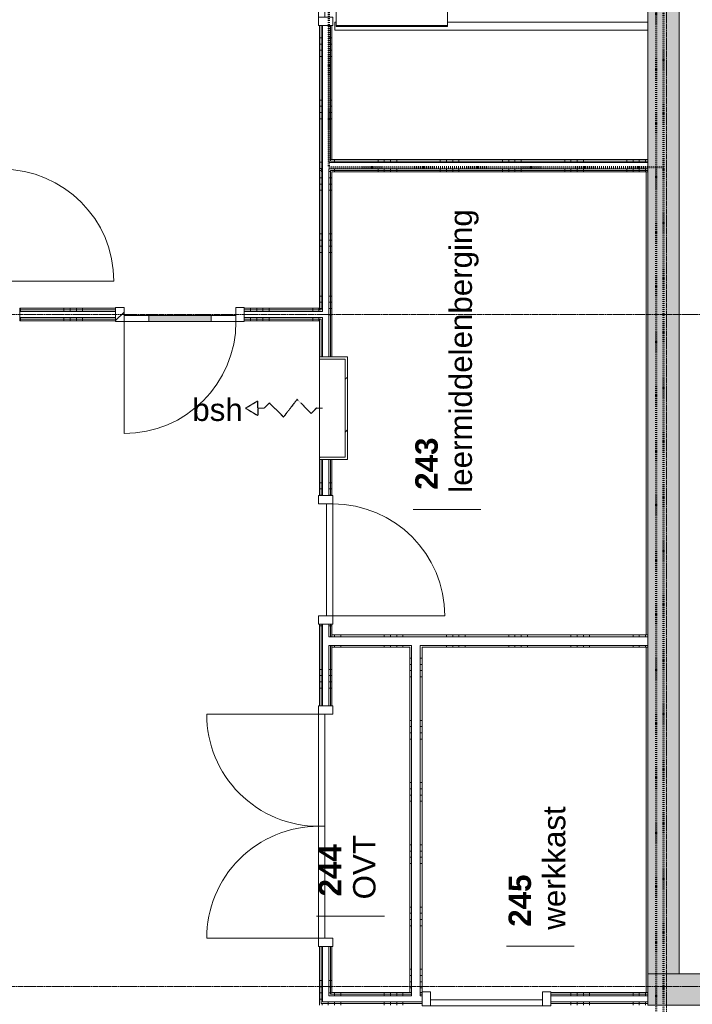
# Model space of a CAD drawing. Header units: millimetres. Extents: x -6115 to 78411, y -6358 to 59618.
# Tile 36 of 99: x 11000 to 16406, y 16056 to 23969. Entities that reach past the tile are written whole.
import ezdxf

# ---------------------------------------------------------------- set-up
doc = ezdxf.new("R2010")
doc.units = ezdxf.units.MM
for name, pattern in [('Dash dot', [15.875, 6.35, -4.7625, 0, -4.7625]), ('Hidden 2', [1.875, 1.25, -0.625]), ('stramien', [22.225, 12.7, -3.175, 3.175, -3.175])]:
    doc.linetypes.add(name, pattern=pattern)
for name, color, linetype, lineweight in [('00_Algemeen', 7, 'Continuous', 35), ('22_Metselwerk', 7, 'Continuous', 9), ('30_Kozijnen-ramen-deuren', 7, 'Continuous', 9), ('34_Beglazing', 7, 'Continuous', 9), ('42_Dekvloeren en vloersystemen', 7, 'Continuous', 9)]:
    doc.layers.add(name, color=color, linetype=linetype, lineweight=lineweight)
doc.styles.add('Arial_1', font='arial.ttf', dxfattribs={"height": 180})
doc.styles.add('Arial_B', font='arialbd.ttf', dxfattribs={"height": 180})
pattern_1 = [(270, (12005, 21650), (500, -2e-12), []), (270, (11955, 21650), (500, -2e-12), []), (270, (11905, 21650), (500, -2e-12), []), (270, (11855, 21650), (500, -2e-12), [])]
pattern_2 = [(270, (14580, 16150), (500, -2e-12), []), (270, (14530, 16150), (500, -2e-12), []), (270, (14480, 16150), (500, -2e-12), []), (270, (14430, 16150), (500, -2e-12), [])]
pattern_3 = [(270, (14580, 19025), (500, -2e-12), []), (270, (14530, 19025), (500, -2e-12), []), (270, (14480, 19025), (500, -2e-12), []), (270, (14430, 19025), (500, -2e-12), [])]
pattern_4 = [(270, (14530, 22845), (500, -2e-12), []), (270, (14480, 22845), (500, -2e-12), []), (270, (14430, 22845), (500, -2e-12), []), (270, (14380, 22845), (500, -2e-12), [])]
pattern_5 = [(9e-14, (14135, 17337.5), (-8e-13, 500), []), (9e-14, (14135, 17287.5), (-8e-13, 500), []), (9e-14, (14135, 17237.5), (-8e-13, 500), []), (9e-14, (14135, 17187.5), (-8e-13, 500), [])]
pattern_6 = [(180, (13510, 19597.5), (7e-13, -500), []), (180, (13510, 19647.5), (7e-13, -500), []), (180, (13510, 19697.5), (7e-13, -500), []), (180, (13510, 19747.5), (7e-13, -500), [])]
pattern_7 = [(180, (13510, 25172.5), (7e-13, -500), []), (180, (13510, 25222.5), (7e-13, -500), []), (180, (13510, 25272.5), (7e-13, -500), []), (180, (13510, 25322.5), (7e-13, -500), [])]

# ---------------------------------------------------------------- blocks, each defined once
blk = doc.blocks.new('Direct Shape - Basic Wall_NLRS_22_WA_beton prefab 250_gen_AT_800432-1202338-02 tweede verdieping overzicht')
at = {"layer": '22_Metselwerk'}
h = blk.add_hatch(color=256, dxfattribs=at)
h.paths.add_polyline_path([(800, 125), (0, 125), (0, -125), (800, -125)])
h.paths.add_polyline_path([(2734, 125), (2734, -125), (5450, -125), (5450, 125), (3332.6, 125)])
at = {"layer": '22_Metselwerk', "lineweight": 20}
for p, q in [((800, 125), (0, 125)), ((0, 125), (0, -125)), ((800, -125), (800, 125)), ((2734, 125), (2734, -125)), ((5450, 125), (2734, 125)), ((5450, -125), (5450, 125)), ((0, -125), (800, -125)), ((2734, -125), (5450, -125))]:
    blk.add_line(p, q, dxfattribs=at)
blk = doc.blocks.new('Direct Shape - Basic Wall_NLRS_22_WA_beton prefab 250_gen_AT_800434-1202340-02 tweede verdieping overzicht')
at = {"layer": '22_Metselwerk'}
blk.add_hatch(color=256, dxfattribs=at).paths.add_polyline_path([(0, -125), (10600, -125), (10600, 125), (0, 125)])
at = {"layer": '22_Metselwerk', "lineweight": 20}
for p, q in [((0, 125), (0, -125)), ((10600, 125), (0, 125)), ((0, -125), (10600, -125))]:
    blk.add_line(p, q, dxfattribs=at)
blk = doc.blocks.new('2410-10368 v1 - IFC-model constructie _zonder onderbouw_ _MM21228__ifc-1-02 tweede verdieping overzicht')
at = {"layer": '22_Metselwerk', "lineweight": 9}
for name, p, rotation in [('Direct Shape - Basic Wall_NLRS_22_WA_beton prefab 250_gen_AT_800434-1202340-02 tweede verdieping overzicht', (16175, 16300), 90), ('Direct Shape - Basic Wall_NLRS_22_WA_beton prefab 250_gen_AT_800432-1202338-02 tweede verdieping overzicht', (21500, 16175), 180)]:
    blk.add_blockref(name, p, dxfattribs=dict(at, rotation=rotation))
blk = doc.blocks.new('Direct Shape - Floor_NLRS_23_FL_roostervloer 25mm_825178-1200240-02 tweede verdieping overzicht')
at = {"layer": '42_Dekvloeren en vloersystemen'}
for p, q in [((13544, 25665.9), (14439.5, 25665.9)), ((13544, 23921.9), (13544, 25665.9)), ((14439.5, 25665.9), (14439.5, 23921.9)), ((14439.5, 23921.9), (13544, 23921.9))]:
    blk.add_line(p, q, dxfattribs=at)
blk = doc.blocks.new('Direct Shape - 35_-B-Roostervloeren schachten-1200243-02 tweede verdieping overzicht')
at = {"layer": '30_Kozijnen-ramen-deuren'}
for p, q in [((-32, -2515), (-32, 0)), ((32, 0), (-32, 0)), ((32, 0), (32, -10)), ((-2.5, -10), (2.5, -10)), ((-2.5, -905.5), (-2.5, -10)), ((2.5, -10), (2.5, -905.5)), ((2.5, -905.5), (-2.5, -905.5)), ((32, -905.5), (32, -2515)), ((-32, -2515), (32, -2515))]:
    blk.add_line(p, q, dxfattribs=at)
blk = doc.blocks.new('Direct Shape - IPE 120 2510mm aangelaste strip 895mm_IPE 120 2510mm aangelaste strip 895mm_825143-1200244-02 tweede verdieping overzicht')
blk.add_blockref('Direct Shape - 35_-B-Roostervloeren schachten-1200243-02 tweede verdieping overzicht', (0, 0))
blk = doc.blocks.new('35_-B-Roostervloeren schachten_ifc-1-02 tweede verdieping overzicht')
at = {"layer": '30_Kozijnen-ramen-deuren', "lineweight": 9, "rotation": 90}
blk.add_blockref('Direct Shape - IPE 120 2510mm aangelaste strip 895mm_IPE 120 2510mm aangelaste strip 895mm_825143-1200244-02 tweede verdieping overzicht', (13534, 23916.9), dxfattribs=at)
at = {"layer": '42_Dekvloeren en vloersystemen', "lineweight": 9}
blk.add_blockref('Direct Shape - Floor_NLRS_23_FL_roostervloer 25mm_825178-1200240-02 tweede verdieping overzicht', (0, 0), dxfattribs=at)
blk = doc.blocks.new('32_AEE_VO_FIX_Binnendeuren - D_900x2300_Dicht Paneel meranti-8435072-02 tweede verdieping overzicht')
at = {"layer": '30_Kozijnen-ramen-deuren', "true_color": 0xc0c0c0}
h = blk.add_hatch(dxfattribs=at)
h.set_pattern_fill('FP_157', color=9, style=0, pattern_type=2)
h.set_pattern_definition([(45, (-14752, -16100), (-212.132, 212.132), [])])
h.paths.add_polyline_path([(450, -57), (517, -57), (517, 57), (450, 57), (450, -25)])
h.paths.add_polyline_path([(-450, -57), (-450, 57), (-517, 57), (-517, -57)])
at = {"layer": '30_Kozijnen-ramen-deuren'}
for p, q in [((-517, 57), (-450, 57)), ((-450, 57), (-450, -57)), ((450, 57), (517, 57)), ((450, -57), (450, 57)), ((517, 57), (517, 50)), ((-517, -57), (-517, -50)), ((-450, -57), (-517, -57)), ((-450, -7), (450, -7)), ((-450, -57), (-450, -7)), ((450, -57), (-450, -57)), ((450, -7), (450, -57)), ((517, -57), (450, -57)), ((517, -50), (517, -57))]:
    blk.add_line(p, q, dxfattribs=at)
blk = doc.blocks.new('32_AEE_VO_FIX_Binnendeuren - D_900x2300_Dicht Paneel meranti-V52-02 tweede verdieping overzicht')
at = {"layer": '30_Kozijnen-ramen-deuren'}
for p, q in [((-517, 57), (-450, 57)), ((-517, 50), (-517, 57)), ((-450, 57), (-450, -57)), ((450, 57), (517, 57)), ((450, -57), (450, 57)), ((517, 57), (517, 50)), ((-517, -57), (-517, -50)), ((-450, -57), (-517, -57)), ((-450, -7), (450, -7)), ((-450, -57), (-450, -7)), ((450, -57), (-450, -57)), ((450, -7), (450, -57)), ((517, -57), (450, -57)), ((517, -50), (517, -57))]:
    blk.add_line(p, q, dxfattribs=at)
blk = doc.blocks.new('32_AEE_VO_FIX_Binnendeuren - D_900x2300_glasstrook meranti-8439445-02 tweede verdieping overzicht')
at = {"layer": '30_Kozijnen-ramen-deuren', "true_color": 0xc0c0c0}
h = blk.add_hatch(dxfattribs=at)
h.set_pattern_fill('FP_165', color=9, style=0, pattern_type=2)
h.set_pattern_definition([(45, (-12288.36, -21600), (-212.132, 212.132), [])])
h.paths.add_polyline_path([(517, -57), (517, 57), (450, 57), (450, -57)])
h.paths.add_polyline_path([(-517, -57), (-450, -57), (-450, 57), (-517, 57), (-517, -50)])
at = {"layer": '30_Kozijnen-ramen-deuren', "true_color": 0xbfbfbf}
blk.add_hatch(color=9, dxfattribs=at).paths.add_polyline_path([(250, -57), (250, -7), (-250, -7), (-250, -57)])
at = {"layer": '30_Kozijnen-ramen-deuren'}
for p, q in [((-517, 57), (-450, 57)), ((-517, 50), (-517, 57)), ((-450, 57), (-450, -57)), ((450, 57), (517, 57)), ((450, -57), (450, 57)), ((517, 57), (517, 50)), ((-517, -57), (-517, -50)), ((-450, -57), (-517, -57)), ((-450, -57), (-450, -7)), ((-450, -7), (-250, -7)), ((-250, -57), (-450, -57)), ((-250, -7), (250, -7)), ((-250, -7), (-250, -57)), ((250, -57), (-250, -57)), ((250, -7), (450, -7)), ((250, -57), (250, -7)), ((450, -57), (250, -57)), ((450, -7), (450, -57)), ((517, -57), (450, -57)), ((517, -50), (517, -57))]:
    blk.add_line(p, q, dxfattribs=at)
blk = doc.blocks.new('32_AEE_VO_FIX_Binnendeuren - DD_1800x2300 meranti-8435073-02 tweede verdieping overzicht')
at = {"layer": '30_Kozijnen-ramen-deuren'}
for p, q in [((-900, 57), (-967, 57)), ((-967, 57), (-967, 50)), ((0, 57), (-900, 57)), ((-900, 57), (-900, 7)), ((-900, -57), (-900, 57)), ((-900, 7), (0, 7)), ((0, 57), (900, 57)), ((0, 7), (0, 57)), ((0, 7), (0, 57)), ((900, 7), (0, 7)), ((900, 57), (900, 7)), ((900, 57), (900, -57)), ((967, 57), (900, 57)), ((967, 50), (967, 57)), ((-967, -50), (-967, -57)), ((-967, -57), (-900, -57)), ((900, -57), (967, -57)), ((967, -57), (967, -50))]:
    blk.add_line(p, q, dxfattribs=at)
blk = doc.blocks.new('32_AEE_bsh_2022 - opbouw 790x790x225mm - 25m-8435074-02 tweede verdieping overzicht')
at = {"layer": '30_Kozijnen-ramen-deuren', "true_color": 0xc0c0c0}
h = blk.add_hatch(dxfattribs=at)
h.set_pattern_fill('FP_340', color=9, style=0, pattern_type=2)
h.set_pattern_definition([(135, (20847, -13460), (-212.132, -212.132), [])])
h.paths.add_polyline_path([(413, 175), (-413, 175), (-413, -50), (-395, -50), (-395, 157), (395, 157), (395, -50), (413, -50), (413, 50)])
at = {"layer": '34_Beglazing'}
for p, q in [((-413, 50), (-413, 175)), ((-413, 175), (413, 175)), ((413, 175), (413, 50)), ((-395, 157), (-395, -50)), ((395, 157), (-395, 157)), ((395, -50), (395, 157)), ((-395, -50), (-413, -50)), ((-395, -50), (395, -50)), ((413, -50), (395, -50))]:
    blk.add_line(p, q, dxfattribs=at)
blk = doc.blocks.new('32_AEE_VO_FIX_Binnendeuren - D_800x2300_Toiletdeur vast_meranti-8439517-02 tweede verdieping overzicht')
at = {"layer": '30_Kozijnen-ramen-deuren'}
for p, q in [((-400, 57), (-467, 57)), ((-467, 57), (-467, 50)), ((400, 57), (-400, 57)), ((-400, 57), (-400, 7)), ((-400, -57), (-400, 57)), ((-400, 7), (400, 7)), ((400, 7), (400, 57)), ((400, 57), (400, -57)), ((467, 57), (400, 57)), ((467, 50), (467, 57)), ((-467, -50), (-467, -57)), ((-467, -57), (-400, -57)), ((400, -57), (467, -57)), ((467, -57), (467, -50))]:
    blk.add_line(p, q, dxfattribs=at)
blk = doc.blocks.new('30_AEE_VO_draairichting - 30_AEE_VO_draairichting-8193140-02 tweede verdieping overzicht')
at = {"layer": '30_Kozijnen-ramen-deuren'}
blk.add_line((-450, 900), (-450, 0), dxfattribs=at)
blk.add_arc((-450, 0), 900, 360, 90, dxfattribs=at)
blk = doc.blocks.new('30_AEE_VO_draairichting - 30_AEE_VO_draairichting-8193168-02 tweede verdieping overzicht')
at = {"layer": '30_Kozijnen-ramen-deuren'}
blk.add_line((-450, -900), (-450, 0), dxfattribs=at)
blk.add_arc((-450, 0), 900, 270, 0, dxfattribs=at)
blk = doc.blocks.new('00_AEE_tag_ruimte_klein - Naam _ nummer-752176-02 tweede verdieping overzicht')
at = {"layer": '00_Algemeen', "lineweight": 9}
for p, q in [((-8.061, 7.172), (-8.061, 4.245)), ((-8.061, 4.468), (-8.061, 1.718))]:
    blk.add_line(p, q, dxfattribs=at)

msp = doc.modelspace()

# ---------------------------------------------------------------- hatches: boundary and pattern name
at = {"layer": '22_Metselwerk'}
h = msp.add_hatch(dxfattribs=at)
h.set_pattern_fill('FP_394', color=256, angle=90, style=0, pattern_type=2)
h.set_pattern_definition(pattern_7)
h.paths.add_polyline_path([(13410, 22757.5), (13422.5, 22757.5), (13422.5, 23921.9), (13410, 23921.9), (13410, 22770)])
h.paths.add_polyline_path([(13422.5, 24855.9), (13422.5, 27100), (13410, 27100), (13410, 24855.9)])
h = msp.add_hatch(dxfattribs=at)
h.set_pattern_fill('FP_394', color=256, angle=90, style=0, pattern_type=2)
h.set_pattern_definition(pattern_7)
h.paths.add_polyline_path([(13422.5, 22770), (13435, 22770), (13435, 23921.9), (13422.5, 23921.9), (13422.5, 22845)])
h.paths.add_polyline_path([(13422.5, 24855.9), (13435, 24855.9), (13435, 27100), (13422.5, 27100), (13422.5, 24904.6)])
h = msp.add_hatch(dxfattribs=at)
h.set_pattern_fill('FP_394', color=256, angle=90, style=0, pattern_type=2)
h.set_pattern_definition(pattern_7)
h.paths.add_polyline_path([(13485, 22832.5), (13497.5, 22832.5), (13497.5, 23921.9), (13485, 23921.9), (13485, 22845)])
h.paths.add_polyline_path([(13485, 24855.9), (13497.5, 24855.9), (13497.5, 27100), (13485, 27100), (13485, 24904.6)])
h = msp.add_hatch(dxfattribs=at)
h.set_pattern_fill('FP_394', color=256, angle=90, style=0, pattern_type=2)
h.set_pattern_definition(pattern_7)
h.paths.add_polyline_path([(13510, 22845), (13510, 23921.9), (13497.5, 23921.9), (13497.5, 22845)])
h.paths.add_polyline_path([(13510, 24855.9), (13510, 27100), (13497.5, 27100), (13497.5, 24855.9)])
h = msp.add_hatch(dxfattribs=at)
h.set_pattern_fill('FP_69', color=256, angle=-270, style=0, pattern_type=2)
h.set_pattern_definition(pattern_4)
h.paths.add_polyline_path([(14541.7, 22820), (16050, 22820), (16050, 22832.5), (13485, 22832.5), (13485, 22820), (13937.4, 22820)])
h = msp.add_hatch(dxfattribs=at)
h.set_pattern_fill('FP_69', color=256, angle=-270, style=0, pattern_type=2)
h.set_pattern_definition(pattern_4)
h.paths.add_polyline_path([(16050, 22832.5), (16050, 22845), (13497.5, 22845), (13497.5, 22832.5), (15750.2, 22832.5)])
h = msp.add_hatch(dxfattribs=at)
h.set_pattern_fill('FP_69', color=256, angle=-270, style=0, pattern_type=2)
h.set_pattern_definition(pattern_4)
h.paths.add_polyline_path([(16050, 22745), (16050, 22757.5), (13497.5, 22757.5), (13497.5, 22745), (15750.2, 22745)])
h.paths.add_polyline_path([(13422.5, 22745), (13422.5, 22757.5), (13410, 22757.5), (13410, 22745)])
h = msp.add_hatch(dxfattribs=at)
h.set_pattern_fill('FP_332', color=256, angle=90, style=0, pattern_type=2)
h.set_pattern_definition(pattern_6)
h.paths.add_polyline_path([(13422.5, 16050), (13422.5, 16520), (13410, 16520), (13410, 16050)])
h.paths.add_polyline_path([(13422.5, 18454), (13422.5, 19110), (13410, 19110), (13410, 18454)])
h.paths.add_polyline_path([(13422.5, 20144), (13422.5, 20434), (13410, 20434), (13410, 20144)])
h.paths.add_polyline_path([(13422.5, 21260), (13422.5, 21562.5), (13410, 21562.5), (13410, 21260)])
h.paths.add_polyline_path([(13410, 21637.5), (13422.5, 21637.5), (13422.5, 22745), (13410, 22745), (13410, 21650)])
h = msp.add_hatch(dxfattribs=at)
h.set_pattern_fill('FP_69', color=256, angle=-270, style=0, pattern_type=2)
h.set_pattern_definition(pattern_4)
h.paths.add_polyline_path([(13635.2, 22757.5), (16050, 22757.5), (16050, 22770), (13485, 22770), (13485, 22757.5), (13497.5, 22757.5)])
h.paths.add_polyline_path([(13435, 22757.5), (13435, 22770), (13422.5, 22770), (13422.5, 22757.5)])
h = msp.add_hatch(dxfattribs=at)
h.set_pattern_fill('FP_332', color=256, angle=90, style=0, pattern_type=2)
h.set_pattern_definition(pattern_6)
h.paths.add_polyline_path([(13435, 16062.5), (13435, 16520), (13422.5, 16520), (13422.5, 16062.5)])
h.paths.add_polyline_path([(13435, 18454), (13435, 19110), (13422.5, 19110), (13422.5, 18454)])
h.paths.add_polyline_path([(13435, 20144), (13435, 20434), (13422.5, 20434), (13422.5, 20144)])
h.paths.add_polyline_path([(13422.5, 21260), (13435, 21260), (13435, 21575), (13422.5, 21575), (13422.5, 21562.5)])
h.paths.add_polyline_path([(13422.5, 21625), (13435, 21625), (13435, 22757.5), (13422.5, 22757.5), (13422.5, 21637.5)])
h = msp.add_hatch(dxfattribs=at)
h.set_pattern_fill('FP_332', color=256, angle=90, style=0, pattern_type=2)
h.set_pattern_definition(pattern_6)
h.paths.add_polyline_path([(13497.5, 16125), (13497.5, 16520), (13485, 16520), (13485, 16125)])
h.paths.add_polyline_path([(13497.5, 18454), (13497.5, 18940), (13485, 18940), (13485, 18454)])
h.paths.add_polyline_path([(13497.5, 19010), (13497.5, 19110), (13485, 19110), (13485, 19010)])
h.paths.add_polyline_path([(13485, 20144), (13497.5, 20144), (13497.5, 20434), (13485, 20434)])
h.paths.add_polyline_path([(13485, 21260), (13497.5, 21260), (13497.5, 22757.5), (13485, 22757.5), (13485, 21577.1)])
h = msp.add_hatch(dxfattribs=at)
h.set_pattern_fill('FP_332', color=256, angle=90, style=0, pattern_type=2)
h.set_pattern_definition(pattern_6)
h.paths.add_polyline_path([(13510, 16137.5), (13510, 16520), (13497.5, 16520), (13497.5, 16137.5)])
h.paths.add_polyline_path([(13510, 18454), (13510, 18940), (13497.5, 18940), (13497.5, 18454)])
h.paths.add_polyline_path([(13497.5, 19010), (13510, 19010), (13510, 19110), (13497.5, 19110)])
h.paths.add_polyline_path([(13497.5, 20144), (13510, 20144), (13510, 20434), (13497.5, 20434)])
h.paths.add_polyline_path([(13510, 21260), (13510, 22745), (13497.5, 22745), (13497.5, 21260)])
h = msp.add_hatch(dxfattribs=at)
h.set_pattern_fill('FP_60', color=256, angle=-270, style=0, pattern_type=2)
h.set_pattern_definition(pattern_1)
h.paths.add_polyline_path([(11771.4, 21637.5), (11771.4, 21650), (11000, 21650), (11000, 21637.5)])
h.paths.add_polyline_path([(13333.1, 21637.5), (13410, 21637.5), (13410, 21650), (12805.4, 21650), (12805.4, 21637.5)])
h = msp.add_hatch(dxfattribs=at)
h.set_pattern_fill('FP_60', color=256, angle=-270, style=0, pattern_type=2)
h.set_pattern_definition(pattern_1)
h.paths.add_polyline_path([(12805.4, 21625), (13422.5, 21625), (13422.5, 21637.5), (12805.4, 21637.5)])
h.paths.add_polyline_path([(11771.4, 21625), (11771.4, 21637.5), (11000, 21637.5), (11000, 21625)])
h = msp.add_hatch(dxfattribs=at)
h.set_pattern_fill('FP_60', color=256, angle=-270, style=0, pattern_type=2)
h.set_pattern_definition(pattern_1)
h.paths.add_polyline_path([(13422.5, 21562.5), (13422.5, 21575), (12805.4, 21575), (12805.4, 21562.5), (13410, 21562.5)])
h.paths.add_polyline_path([(11000, 21562.5), (11771.4, 21562.5), (11771.4, 21575), (11000, 21575)])
h = msp.add_hatch(dxfattribs=at)
h.set_pattern_fill('FP_60', color=256, angle=-270, style=0, pattern_type=2)
h.set_pattern_definition(pattern_1)
h.paths.add_polyline_path([(13333.1, 21550), (13410, 21550), (13410, 21562.5), (12805.4, 21562.5), (12805.4, 21550)])
h.paths.add_polyline_path([(11771.4, 21550), (11771.4, 21562.5), (11000, 21562.5), (11000, 21550)])
h = msp.add_hatch(dxfattribs=at)
h.set_pattern_fill('FP_68', color=256, angle=-270, style=0, pattern_type=2)
h.set_pattern_definition(pattern_3)
h.paths.add_polyline_path([(16050, 19010), (16050, 19025), (13510, 19025), (13510, 19010), (15750.2, 19010)])
h = msp.add_hatch(dxfattribs=at)
h.set_pattern_fill('FP_68', color=256, angle=-270, style=0, pattern_type=2)
h.set_pattern_definition(pattern_3)
h.paths.add_polyline_path([(16050, 18925), (16050, 18940), (14220, 18940), (14220, 18925), (15750.2, 18925)])
h.paths.add_polyline_path([(14135, 18925), (14150, 18925), (14150, 18940), (13510, 18940), (13510, 18925)])
h = msp.add_hatch(dxfattribs=at)
h.set_pattern_fill('FP_72', color=256, angle=90, style=0, pattern_type=2)
h.set_pattern_definition(pattern_5)
h.paths.add_polyline_path([(14150, 16150), (14150, 18925), (14135, 18925), (14135, 16150)])
h = msp.add_hatch(dxfattribs=at)
h.set_pattern_fill('FP_72', color=256, angle=90, style=0, pattern_type=2)
h.set_pattern_definition(pattern_5)
h.paths.add_polyline_path([(14235, 16150), (14235, 18925), (14220, 18925), (14220, 16150)])
h = msp.add_hatch(dxfattribs=at)
h.set_pattern_fill('FP_62', color=256, angle=-270, style=0, pattern_type=2)
h.set_pattern_definition(pattern_2)
h.paths.add_polyline_path([(15750.2, 16137.5), (16050, 16137.5), (16050, 16150), (15269, 16150), (15269, 16137.5)])
h.paths.add_polyline_path([(13937.4, 16137.5), (14150, 16137.5), (14150, 16150), (13510, 16150), (13510, 16137.5)])
h.paths.add_polyline_path([(14235, 16137.5), (14235, 16150), (14220, 16150), (14220, 16137.5)])
h = msp.add_hatch(dxfattribs=at)
h.set_pattern_fill('FP_62', color=256, angle=-270, style=0, pattern_type=2)
h.set_pattern_definition(pattern_2)
h.paths.add_polyline_path([(16050, 16062.5), (16050, 16075), (15269, 16075), (15269, 16062.5), (15750.2, 16062.5)])
h.paths.add_polyline_path([(13937.4, 16062.5), (14235, 16062.5), (14235, 16075), (13435, 16075), (13435, 16062.5), (13510, 16062.5)])
h = msp.add_hatch(dxfattribs=at)
h.set_pattern_fill('FP_62', color=256, angle=-270, style=0, pattern_type=2)
h.set_pattern_definition(pattern_2)
h.paths.add_polyline_path([(15750.2, 16125), (16050, 16125), (16050, 16137.5), (15269, 16137.5), (15269, 16125)])
h.paths.add_polyline_path([(14150, 16125), (14150, 16137.5), (13497.5, 16137.5), (13497.5, 16125), (13937.4, 16125)])
h.paths.add_polyline_path([(14220, 16125), (14235, 16125), (14235, 16137.5), (14220, 16137.5)])
h = msp.add_hatch(dxfattribs=at)
h.set_pattern_fill('FP_62', color=256, angle=-270, style=0, pattern_type=2)
h.set_pattern_definition(pattern_2)
h.paths.add_polyline_path([(15269, 16050), (16050, 16050), (16050, 16062.5), (15269, 16062.5)])
h.paths.add_polyline_path([(13510, 16050), (14235, 16050), (14235, 16062.5), (13422.5, 16062.5), (13422.5, 16050), (13497.5, 16050)])

# ---------------------------------------------------------------- linework, layer by layer
at = {"layer": '00_Algemeen', "color": 150, "linetype": 'stramien', "lineweight": 9, "true_color": 0x0080ff}
for p, q in [((16200, -4950.1), (16200, 59018.3)), ((77811.4, 21600), (-5515.3, 21600)), ((77811.4, 16200), (-5515.3, 16200))]:
    msp.add_line(p, q, dxfattribs=at)
at = {"layer": '00_Algemeen', "color": 5, "linetype": 'Dash dot', "lineweight": 50, "true_color": 0x0000ff}
msp.add_line((16115, 16000), (16115, 27100), dxfattribs=at)
at = {"layer": '00_Algemeen', "color": 96, "linetype": 'Dash dot', "lineweight": 50, "true_color": 0x008000}
for p, q in [((13485, 27000), (13485, 22785)), ((16175, 13937), (16175, 27000)), ((13485, 22785), (16175, 22785))]:
    msp.add_line(p, q, dxfattribs=at)
at = {"layer": '00_Algemeen', "linetype": 'Hidden 2', "lineweight": 25}
for p, q in [((12815, 20847), (12915, 20907)), ((12915, 20847), (12915, 20907)), ((12965, 20847), (13007.4, 20889.4)), ((13007.4, 20889.4), (13120.6, 20776.3)), ((13229.4, 20917.7), (13120.6, 20776.3)), ((13229.4, 20917.7), (13342.6, 20804.6)), ((12815, 20847), (12915, 20787)), ((12915, 20847), (12915, 20787)), ((13385, 20847), (13342.6, 20804.6))]:
    msp.add_line(p, q, dxfattribs=at)
at = {"layer": '00_Algemeen', "lineweight": 9}
for p, q in [((12965, 20847), (12915, 20847)), ((13435, 20847), (13385, 20847))]:
    msp.add_line(p, q, dxfattribs=at)
at = {"layer": '22_Metselwerk'}
for p, q in [((13410, 23921.9), (13410, 21637.5)), ((13435, 23921.9), (13410, 23921.9)), ((13422.5, 21637.5), (13422.5, 23921.9)), ((13510, 23921.9), (13485, 23921.9)), ((13497.5, 22832.5), (13497.5, 23921.9)), ((13510, 22845), (13510, 23921.9)), ((16050, 22845), (13497.5, 22845)), ((16050, 22832.5), (13497.5, 22832.5)), ((16050, 22820), (16050, 22845)), ((13422.5, 22757.5), (13410, 22757.5)), ((16050, 22757.5), (13497.5, 22757.5)), ((13497.5, 21260), (13497.5, 22757.5)), ((13510, 22745), (16050, 22745)), ((13510, 21260), (13510, 22745)), ((16050, 22745), (16050, 22770)), ((11771.4, 21650), (11000, 21650)), ((11000, 21650), (11000, 21625)), ((11771.4, 21637.5), (11000, 21637.5)), ((11771.4, 21625), (11771.4, 21650)), ((13410, 21650), (12805.4, 21650)), ((12805.4, 21650), (12805.4, 21625)), ((13422.5, 21637.5), (12805.4, 21637.5)), ((11000, 21575), (11000, 21550)), ((11771.4, 21562.5), (11000, 21562.5)), ((11000, 21550), (11771.4, 21550)), ((11771.4, 21550), (11771.4, 21575)), ((12805.4, 21575), (12805.4, 21550)), ((13422.5, 21562.5), (12805.4, 21562.5)), ((12805.4, 21550), (13410, 21550)), ((13410, 21562.5), (13410, 21260)), ((13422.5, 21260), (13422.5, 21562.5)), ((13410, 21260), (13435, 21260)), ((13485, 21260), (13510, 21260)), ((13410, 20434), (13410, 20144)), ((13435, 20434), (13410, 20434)), ((13422.5, 20144), (13422.5, 20434)), ((13510, 20434), (13485, 20434)), ((13497.5, 20144), (13497.5, 20434)), ((13510, 20144), (13510, 20434)), ((13410, 20144), (13435, 20144)), ((13485, 20144), (13510, 20144)), ((13410, 19110), (13410, 18454)), ((13435, 19110), (13410, 19110)), ((13422.5, 18454), (13422.5, 19110)), ((13510, 19110), (13485, 19110)), ((13497.5, 19010), (13497.5, 19110)), ((13510, 19010), (13510, 19110)), ((16050, 19025), (13510, 19025)), ((16050, 19010), (16050, 19025)), ((13497.5, 18454), (13497.5, 18940)), ((13510, 18454), (13510, 18940)), ((13510, 18925), (14135, 18925)), ((14135, 18925), (14135, 16150)), ((14235, 18925), (16050, 18925)), ((14235, 16125), (14235, 18925)), ((16050, 18925), (16050, 18940)), ((13410, 18454), (13435, 18454)), ((13485, 18454), (13510, 18454)), ((13410, 16520), (13410, 16050)), ((13435, 16520), (13410, 16520)), ((13422.5, 16062.5), (13422.5, 16520)), ((13510, 16520), (13485, 16520)), ((13497.5, 16137.5), (13497.5, 16520)), ((13510, 16150), (13510, 16520)), ((14150, 16150), (13510, 16150)), ((14220, 16150), (14235, 16150)), ((16050, 16150), (15269, 16150)), ((15269, 16150), (15269, 16125)), ((16050, 16125), (16050, 16150)), ((14150, 16137.5), (13497.5, 16137.5)), ((14235, 16137.5), (14220, 16137.5)), ((14235, 16050), (14235, 16075)), ((16050, 16137.5), (15269, 16137.5)), ((15269, 16075), (15269, 16050)), ((16050, 16050), (16050, 16075)), ((14235, 16062.5), (13422.5, 16062.5)), ((16050, 16062.5), (15269, 16062.5))]:
    msp.add_line(p, q, dxfattribs=at)
at = {"layer": '22_Metselwerk', "lineweight": 18}
for p, q in [((13435, 21625), (13435, 23921.9)), ((13485, 23921.9), (13435, 23921.9)), ((13485, 22820), (13485, 23921.9)), ((16050, 22820), (13485, 22820)), ((16050, 22770), (16050, 22820)), ((16050, 22770), (13485, 22770)), ((13485, 21260), (13485, 22770)), ((11000, 21625), (11000, 21575)), ((11771.4, 21625), (11000, 21625)), ((11771.4, 21575), (11771.4, 21625)), ((12805.4, 21625), (12805.4, 21575)), ((13435, 21625), (12805.4, 21625)), ((11771.4, 21575), (11000, 21575)), ((13435, 21575), (12805.4, 21575)), ((13435, 21260), (13435, 21575)), ((13435, 21260), (13485, 21260)), ((13485, 20434), (13435, 20434)), ((13435, 20144), (13435, 20434)), ((13485, 20144), (13485, 20434)), ((13435, 20144), (13485, 20144)), ((13485, 19110), (13435, 19110)), ((13435, 18454), (13435, 19110)), ((13485, 19010), (13485, 19110)), ((16050, 19010), (13485, 19010)), ((16050, 18940), (16050, 19010)), ((14150, 18940), (13485, 18940)), ((13485, 18454), (13485, 18940)), ((14150, 18940), (14150, 16125)), ((16050, 18940), (14220, 18940)), ((14220, 18940), (14220, 16125)), ((13435, 18454), (13485, 18454)), ((13485, 16520), (13435, 16520)), ((13435, 16075), (13435, 16520)), ((13485, 16125), (13485, 16520)), ((14235, 16075), (13435, 16075)), ((14150, 16125), (13485, 16125)), ((14235, 16125), (14220, 16125)), ((14235, 16075), (14235, 16125)), ((15269, 16125), (15269, 16075)), ((16050, 16125), (15269, 16125)), ((16050, 16075), (15269, 16075)), ((16050, 16075), (16050, 16125))]:
    msp.add_line(p, q, dxfattribs=at)
at = {"layer": '42_Dekvloeren en vloersystemen'}
for p, q in [((16035, 19025), (16035, 22745)), ((16035, 16150), (16035, 18925))]:
    msp.add_line(p, q, dxfattribs=at)

# ---------------------------------------------------------------- block references
at = {"lineweight": 5}
for name in ['2410-10368 v1 - IFC-model constructie _zonder onderbouw_ _MM21228__ifc-1-02 tweede verdieping overzicht', '35_-B-Roostervloeren schachten_ifc-1-02 tweede verdieping overzicht']:
    msp.add_blockref(name, (0, 0), dxfattribs=at)
at = {"layer": '00_Algemeen', "lineweight": 9, "xscale": 99.99999999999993, "yscale": 99.99999999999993, "zscale": 99.99999999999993, "rotation": 89.99999999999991}
for p in [(14879.5, 20839.9), (14104, 17572), (15629.7, 17328.3)]:
    msp.add_blockref('00_AEE_tag_ruimte_klein - Naam _ nummer-752176-02 tweede verdieping overzicht', p, dxfattribs=at)
at = {"layer": '30_Kozijnen-ramen-deuren'}
for name, p, rotation in [('32_AEE_VO_FIX_Binnendeuren - D_800x2300_Toiletdeur vast_meranti-8439517-02 tweede verdieping overzicht', (13460, 24388.9), 89.99999999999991), ('30_AEE_VO_draairichting - 30_AEE_VO_draairichting-8193168-02 tweede verdieping overzicht', (10857, 22317), 89.9999999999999), ('32_AEE_bsh_2022 - opbouw 790x790x225mm - 25m-8435074-02 tweede verdieping overzicht', (13460, 20847), 269.9999999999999), ('32_AEE_VO_FIX_Binnendeuren - D_900x2300_Dicht Paneel meranti-V52-02 tweede verdieping overzicht', (13460, 19627), 89.99999999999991), ('30_AEE_VO_draairichting - 30_AEE_VO_draairichting-8193168-02 tweede verdieping overzicht', (13517, 19627), 89.99999999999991), ('32_AEE_VO_FIX_Binnendeuren - DD_1800x2300 meranti-8435073-02 tweede verdieping overzicht', (13460, 17487), 89.99999999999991), ('30_AEE_VO_draairichting - 30_AEE_VO_draairichting-8193168-02 tweede verdieping overzicht', (13403, 17937), 269.9999999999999), ('30_AEE_VO_draairichting - 30_AEE_VO_draairichting-8193140-02 tweede verdieping overzicht', (13403, 17037), 89.99999999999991)]:
    msp.add_blockref(name, p, dxfattribs=dict(at, rotation=rotation))
for name, p in [('32_AEE_VO_FIX_Binnendeuren - D_900x2300_glasstrook meranti-8439445-02 tweede verdieping overzicht', (12288.4, 21600)), ('30_AEE_VO_draairichting - 30_AEE_VO_draairichting-8193168-02 tweede verdieping overzicht', (12288.4, 21543)), ('32_AEE_VO_FIX_Binnendeuren - D_900x2300_Dicht Paneel meranti-8435072-02 tweede verdieping overzicht', (14752, 16100))]:
    msp.add_blockref(name, p, dxfattribs=at)

# ---------------------------------------------------------------- texts
at = {"layer": '00_Algemeen', "lineweight": 9, "char_height": 180, "attachment_point": 1, "rotation": 90}
for s, insert, width, style in [('leermiddelenberging', (14455.1, 20167.3), 2645.569, 'Arial_1'), ('243', (14179.5, 20191.3), 505.063, 'Arial_B'), ('werkkast', (15205.3, 16655.7), 1162.447, 'Arial_1'), ('OVT', (13679.6, 16899.4), 617.299, 'Arial_1'), ('244', (13404.1, 16923.3), 505.063, 'Arial_B'), ('245', (14929.7, 16679.6), 505.063, 'Arial_B')]:
    msp.add_mtext(s, dxfattribs=dict(at, insert=insert, width=width, style=style))
at = {"layer": '00_Algemeen', "lineweight": 18, "insert": (12387.3, 20924.4), "char_height": 180, "width": 481.012, "attachment_point": 1, "style": 'Arial_1'}
msp.add_mtext('bsh', dxfattribs=at)

doc.saveas('drawing.dxf')
